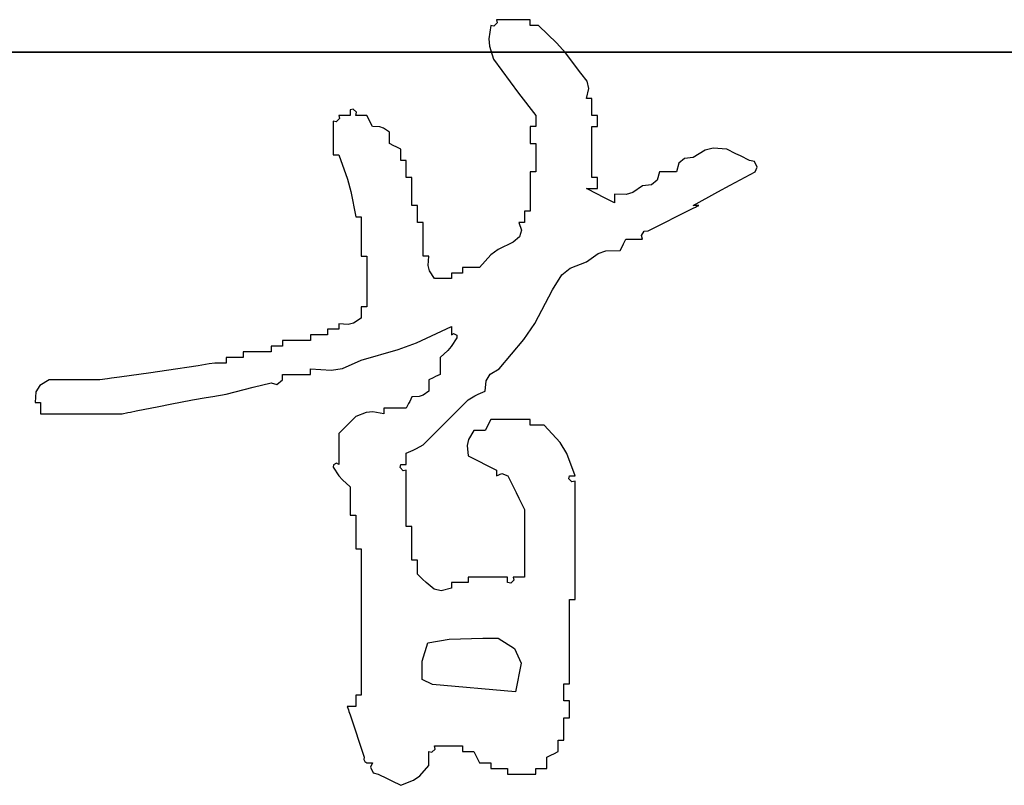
# Model space of a CAD drawing. Extents: x 797781 to 1255204, y 21234 to 1024248.
# Tile 204 of 256: x 1004786 to 1005230, y 175326 to 175672. Entities that reach past the tile are written whole.
import ezdxf

# ---------------------------------------------------------------- set-up
doc = ezdxf.new("R2010")
doc.units = 0
doc.header["$LTSCALE"] = 1000
doc.header["$MEASUREMENT"] = 0
doc.layers.add('230303生产综合楼-平面图_t8$0$图框', color=4, linetype='Continuous', lineweight=35)

# ---------------------------------------------------------------- blocks, each defined once
blk = doc.blocks.new('dianziqianminggry')
for p, q in [((0.069871, 0.086386), (0.069798, 0.085881)), ((0.069988, 0.08636), (0.069871, 0.086386)), ((0.070108, 0.08648), (0.069988, 0.08636)), ((0.070591, 0.086598), (0.070083, 0.086598)), ((0.070083, 0.086598), (0.070108, 0.08648)), ((0.070845, 0.086598), (0.070591, 0.086598)), ((0.071353, 0.086598), (0.070845, 0.086598)), ((0.071353, 0.086513), (0.071353, 0.086598)), ((0.071353, 0.08647), (0.071353, 0.086513)), ((0.071353, 0.086386), (0.071353, 0.08647)), ((0.07148, 0.086386), (0.071353, 0.086386)), ((0.071544, 0.086386), (0.07148, 0.086386)), ((0.071671, 0.086386), (0.071544, 0.086386)), ((0.072359, 0.085717), (0.071671, 0.086386)), ((0.069798, 0.085881), (0.069822, 0.085601)), ((0.069822, 0.085601), (0.069977, 0.085115)), ((0.072681, 0.085353), (0.072359, 0.085717)), ((0.073259, 0.084586), (0.072681, 0.085353)), ((0.069977, 0.085115), (0.070604, 0.084263)), ((0.073505, 0.084283), (0.073259, 0.084586)), ((0.070604, 0.084263), (0.070922, 0.083839)), ((0.073565, 0.084012), (0.073505, 0.084283)), ((0.070922, 0.083839), (0.071565, 0.082998)), ((0.07347, 0.083633), (0.073565, 0.084012)), ((0.073555, 0.083633), (0.07347, 0.083633)), ((0.073597, 0.083633), (0.073555, 0.083633)), ((0.073682, 0.083633), (0.073597, 0.083633)), ((0.073682, 0.083379), (0.073682, 0.083633)), ((0.073682, 0.083252), (0.073682, 0.083379)), ((0.064695, 0.083235), (0.064578, 0.08321)), ((0.064578, 0.08321), (0.064578, 0.083125)), ((0.064578, 0.083125), (0.064578, 0.083083)), ((0.064578, 0.083083), (0.064578, 0.082998)), ((0.064815, 0.083115), (0.064695, 0.083235)), ((0.064789, 0.082998), (0.064815, 0.083115)), ((0.073682, 0.082998), (0.073682, 0.083252)), ((0.064059, 0.082761), (0.063942, 0.082786)), ((0.063942, 0.082786), (0.063942, 0.082278)), ((0.06418, 0.082881), (0.064059, 0.082761)), ((0.064324, 0.082998), (0.064154, 0.082998)), ((0.064154, 0.082998), (0.06418, 0.082881)), ((0.064408, 0.082998), (0.064324, 0.082998)), ((0.064578, 0.082998), (0.064408, 0.082998)), ((0.064959, 0.082998), (0.064789, 0.082998)), ((0.065043, 0.082998), (0.064959, 0.082998)), ((0.065213, 0.082998), (0.065043, 0.082998)), ((0.065297, 0.082829), (0.065213, 0.082998)), ((0.06534, 0.082744), (0.065297, 0.082829)), ((0.065425, 0.082575), (0.06534, 0.082744)), ((0.071565, 0.082998), (0.071565, 0.082829)), ((0.071565, 0.082829), (0.071565, 0.082744)), ((0.071565, 0.082744), (0.071565, 0.082575)), ((0.073767, 0.082998), (0.073682, 0.082998)), ((0.073809, 0.082998), (0.073767, 0.082998)), ((0.073894, 0.082998), (0.073809, 0.082998)), ((0.073894, 0.082829), (0.073894, 0.082998)), ((0.073894, 0.082744), (0.073894, 0.082829)), ((0.073894, 0.082575), (0.073894, 0.082744)), ((0.063942, 0.082278), (0.063942, 0.082024)), ((0.065692, 0.082566), (0.065425, 0.082575)), ((0.06584, 0.082517), (0.065692, 0.082566)), ((0.06606, 0.082363), (0.06584, 0.082517)), ((0.06606, 0.082194), (0.06606, 0.082363)), ((0.071438, 0.082575), (0.071353, 0.082575)), ((0.071353, 0.082575), (0.071353, 0.082321)), ((0.071353, 0.082321), (0.071353, 0.082194)), ((0.07148, 0.082575), (0.071438, 0.082575)), ((0.071565, 0.082575), (0.07148, 0.082575)), ((0.073682, 0.081812), (0.073682, 0.082575)), ((0.073682, 0.082575), (0.073767, 0.082575)), ((0.073767, 0.082575), (0.073809, 0.082575)), ((0.073809, 0.082575), (0.073894, 0.082575)), ((0.063942, 0.082024), (0.063942, 0.081516)), ((0.06606, 0.082109), (0.06606, 0.082194)), ((0.06606, 0.081939), (0.06606, 0.082109)), ((0.066229, 0.081855), (0.06606, 0.081939)), ((0.071353, 0.082194), (0.071353, 0.081939)), ((0.071353, 0.081939), (0.071438, 0.081939)), ((0.071438, 0.081939), (0.07148, 0.081939)), ((0.07148, 0.081939), (0.071565, 0.081939)), ((0.071565, 0.081939), (0.071565, 0.081516)), ((0.066314, 0.081812), (0.066229, 0.081855)), ((0.066483, 0.081728), (0.066314, 0.081812)), ((0.066483, 0.081558), (0.066483, 0.081728)), ((0.066483, 0.081474), (0.066483, 0.081558)), ((0.073682, 0.081431), (0.073682, 0.081812)), ((0.077936, 0.08169), (0.077493, 0.08141)), ((0.078241, 0.081766), (0.077936, 0.08169)), ((0.078763, 0.081728), (0.078241, 0.081766)), ((0.079102, 0.081558), (0.078763, 0.081728)), ((0.079272, 0.081474), (0.079102, 0.081558)), ((0.063942, 0.081516), (0.064027, 0.081516)), ((0.064027, 0.081516), (0.064069, 0.081516)), ((0.064069, 0.081516), (0.064154, 0.081516)), ((0.064154, 0.081516), (0.064476, 0.080605)), ((0.066483, 0.081304), (0.066483, 0.081474)), ((0.066568, 0.081304), (0.066483, 0.081304)), ((0.06661, 0.081304), (0.066568, 0.081304)), ((0.066695, 0.081304), (0.06661, 0.081304)), ((0.066695, 0.08105), (0.066695, 0.081304)), ((0.071565, 0.081516), (0.071565, 0.081304)), ((0.071565, 0.081304), (0.071565, 0.080881)), ((0.073682, 0.080669), (0.073682, 0.081431)), ((0.076949, 0.081199), (0.076858, 0.080881)), ((0.077164, 0.081378), (0.076949, 0.081199)), ((0.077493, 0.08141), (0.077164, 0.081378)), ((0.07961, 0.081304), (0.079272, 0.081474)), ((0.079796, 0.081265), (0.07961, 0.081304)), ((0.079902, 0.081052), (0.079796, 0.081265)), ((0.066695, 0.080923), (0.066695, 0.08105)), ((0.066695, 0.080669), (0.066695, 0.080923)), ((0.071438, 0.080881), (0.071353, 0.080881)), ((0.071353, 0.080881), (0.071353, 0.080288)), ((0.07148, 0.080881), (0.071438, 0.080881)), ((0.071565, 0.080881), (0.07148, 0.080881)), ((0.076223, 0.080881), (0.076132, 0.080563)), ((0.076477, 0.080881), (0.076223, 0.080881)), ((0.076604, 0.080881), (0.076477, 0.080881)), ((0.076858, 0.080881), (0.076604, 0.080881)), ((0.078889, 0.080375), (0.079822, 0.080881)), ((0.079822, 0.080881), (0.079902, 0.081052)), ((0.064476, 0.080605), (0.064604, 0.080135)), ((0.06678, 0.080669), (0.066695, 0.080669)), ((0.066822, 0.080669), (0.06678, 0.080669)), ((0.066907, 0.080669), (0.066822, 0.080669)), ((0.066907, 0.080246), (0.066907, 0.080669)), ((0.073767, 0.080669), (0.073682, 0.080669)), ((0.073809, 0.080669), (0.073767, 0.080669)), ((0.073894, 0.080669), (0.073809, 0.080669)), ((0.073894, 0.0805), (0.073894, 0.080669)), ((0.073894, 0.080415), (0.073894, 0.0805)), ((0.073894, 0.080246), (0.073894, 0.080415)), ((0.076132, 0.080563), (0.075917, 0.080384)), ((0.064604, 0.080135), (0.064789, 0.079187)), ((0.066907, 0.080034), (0.066907, 0.080246)), ((0.071353, 0.080288), (0.071353, 0.079992)), ((0.073894, 0.080034), (0.07347, 0.080246)), ((0.07347, 0.080246), (0.07364, 0.080246)), ((0.07364, 0.080246), (0.073724, 0.080246)), ((0.073724, 0.080246), (0.073894, 0.080246)), ((0.075223, 0.080101), (0.074971, 0.080026)), ((0.075588, 0.080351), (0.075223, 0.080101)), ((0.075917, 0.080384), (0.075588, 0.080351)), ((0.077493, 0.07961), (0.078423, 0.080121)), ((0.078423, 0.080121), (0.078889, 0.080375)), ((0.066907, 0.07961), (0.066907, 0.080034)), ((0.071353, 0.079992), (0.071353, 0.079399)), ((0.074105, 0.079928), (0.073894, 0.080034)), ((0.074529, 0.079716), (0.074105, 0.079928)), ((0.074971, 0.080026), (0.074529, 0.080034)), ((0.074529, 0.080034), (0.074529, 0.079907)), ((0.074529, 0.079907), (0.074529, 0.079843)), ((0.074529, 0.079843), (0.074529, 0.079716)), ((0.066991, 0.07961), (0.066907, 0.07961)), ((0.067034, 0.07961), (0.066991, 0.07961)), ((0.067118, 0.07961), (0.067034, 0.07961)), ((0.067118, 0.079356), (0.067118, 0.07961)), ((0.067118, 0.079229), (0.067118, 0.079356)), ((0.071226, 0.079399), (0.071141, 0.079399)), ((0.071141, 0.079399), (0.071141, 0.079229)), ((0.071268, 0.079399), (0.071226, 0.079399)), ((0.071353, 0.079399), (0.071268, 0.079399)), ((0.076816, 0.079166), (0.077493, 0.079505)), ((0.077578, 0.07961), (0.077493, 0.07961)), ((0.077493, 0.079505), (0.077578, 0.079547)), ((0.07762, 0.07961), (0.077578, 0.07961)), ((0.077578, 0.079547), (0.07762, 0.079568)), ((0.07762, 0.079568), (0.077705, 0.07961)), ((0.077705, 0.07961), (0.07762, 0.07961)), ((0.064789, 0.079187), (0.064874, 0.079187)), ((0.064874, 0.079187), (0.064916, 0.079187)), ((0.064916, 0.079187), (0.065001, 0.079187)), ((0.065001, 0.079187), (0.065001, 0.078594)), ((0.067118, 0.078975), (0.067118, 0.079229)), ((0.067203, 0.078975), (0.067118, 0.078975)), ((0.067245, 0.078975), (0.067203, 0.078975)), ((0.06733, 0.078975), (0.067245, 0.078975)), ((0.06733, 0.078467), (0.06733, 0.078975)), ((0.071014, 0.078975), (0.070929, 0.078975)), ((0.070929, 0.078975), (0.071024, 0.078682)), ((0.071057, 0.078975), (0.071014, 0.078975)), ((0.071141, 0.078975), (0.071057, 0.078975)), ((0.071141, 0.079229), (0.071141, 0.079145)), ((0.071141, 0.079145), (0.071141, 0.078975)), ((0.075799, 0.078658), (0.076477, 0.078996)), ((0.076477, 0.078996), (0.076816, 0.079166)), ((0.065001, 0.078594), (0.065001, 0.078298)), ((0.071024, 0.078682), (0.070953, 0.078434)), ((0.07554, 0.078485), (0.075647, 0.078646)), ((0.075647, 0.078646), (0.075799, 0.078658)), ((0.065001, 0.078298), (0.065001, 0.077705)), ((0.06733, 0.078213), (0.06733, 0.078467)), ((0.06733, 0.077705), (0.06733, 0.078213)), ((0.070718, 0.078234), (0.070146, 0.077958)), ((0.070953, 0.078434), (0.070718, 0.078234)), ((0.074868, 0.078171), (0.074952, 0.07834)), ((0.074952, 0.07834), (0.075206, 0.07834)), ((0.075206, 0.07834), (0.075333, 0.07834)), ((0.075333, 0.07834), (0.075588, 0.07834)), ((0.075588, 0.07834), (0.07554, 0.078485)), ((0.070146, 0.077958), (0.069872, 0.077754)), ((0.073909, 0.077801), (0.074205, 0.0779)), ((0.074205, 0.0779), (0.074741, 0.077917)), ((0.074741, 0.077917), (0.074825, 0.078086)), ((0.074825, 0.078086), (0.074868, 0.078171)), ((0.065001, 0.077705), (0.065086, 0.077705)), ((0.065086, 0.077705), (0.065128, 0.077705)), ((0.065128, 0.077705), (0.065213, 0.077705)), ((0.065213, 0.077705), (0.065213, 0.076943)), ((0.067415, 0.077705), (0.06733, 0.077705)), ((0.067457, 0.077705), (0.067415, 0.077705)), ((0.067542, 0.077705), (0.067457, 0.077705)), ((0.067516, 0.077357), (0.067542, 0.077705)), ((0.069872, 0.077754), (0.069447, 0.077281)), ((0.072855, 0.07725), (0.07347, 0.077493)), ((0.07347, 0.077493), (0.073909, 0.077801)), ((0.067567, 0.077153), (0.067516, 0.077357)), ((0.067754, 0.076858), (0.067567, 0.077153)), ((0.069066, 0.077281), (0.068812, 0.077281)), ((0.068812, 0.077281), (0.068812, 0.077197)), ((0.068812, 0.077197), (0.068812, 0.077154)), ((0.068812, 0.077154), (0.068812, 0.07707)), ((0.069193, 0.077281), (0.069066, 0.077281)), ((0.069447, 0.077281), (0.069193, 0.077281)), ((0.07255, 0.076996), (0.072855, 0.07725)), ((0.065213, 0.076943), (0.065213, 0.076562)), ((0.068008, 0.076858), (0.067754, 0.076858)), ((0.068135, 0.076858), (0.068008, 0.076858)), ((0.068389, 0.076858), (0.068135, 0.076858)), ((0.068558, 0.07707), (0.068389, 0.07707)), ((0.068389, 0.07707), (0.068389, 0.076985)), ((0.068389, 0.076985), (0.068389, 0.076943)), ((0.068389, 0.076943), (0.068389, 0.076858)), ((0.068643, 0.07707), (0.068558, 0.07707)), ((0.068812, 0.07707), (0.068643, 0.07707)), ((0.0722, 0.076434), (0.07255, 0.076996)), ((0.065213, 0.076562), (0.065213, 0.075799)), ((0.071526, 0.07517), (0.0722, 0.076434)), ((0.065086, 0.075799), (0.065001, 0.075799)), ((0.065001, 0.075799), (0.065001, 0.07563)), ((0.065001, 0.07563), (0.065001, 0.075545)), ((0.065128, 0.075799), (0.065086, 0.075799)), ((0.065213, 0.075799), (0.065128, 0.075799)), ((0.065001, 0.075376), (0.064706, 0.07519)), ((0.065001, 0.075545), (0.065001, 0.075376)), ((0.0639, 0.074952), (0.063731, 0.074952)), ((0.063731, 0.074952), (0.063731, 0.074868)), ((0.063731, 0.074868), (0.063731, 0.074825)), ((0.063985, 0.074952), (0.0639, 0.074952)), ((0.064154, 0.074952), (0.063985, 0.074952)), ((0.064502, 0.075139), (0.064154, 0.075164)), ((0.064154, 0.075164), (0.064154, 0.075079)), ((0.064154, 0.075079), (0.064154, 0.075037)), ((0.064154, 0.075037), (0.064154, 0.074952)), ((0.064706, 0.07519), (0.064502, 0.075139)), ((0.067077, 0.074447), (0.068389, 0.075058)), ((0.068389, 0.075058), (0.068389, 0.074931)), ((0.068389, 0.074931), (0.068389, 0.074868)), ((0.068389, 0.074868), (0.068389, 0.074741)), ((0.071115, 0.074564), (0.071526, 0.07517)), ((0.06246, 0.074529), (0.062037, 0.074529)), ((0.062037, 0.074529), (0.062037, 0.074444)), ((0.062672, 0.074529), (0.06246, 0.074529)), ((0.063095, 0.074529), (0.062672, 0.074529)), ((0.06335, 0.074741), (0.063095, 0.074741)), ((0.063095, 0.074741), (0.063095, 0.074656)), ((0.063095, 0.074656), (0.063095, 0.074614)), ((0.063095, 0.074614), (0.063095, 0.074529)), ((0.063477, 0.074741), (0.06335, 0.074741)), ((0.063731, 0.074741), (0.063477, 0.074741)), ((0.063731, 0.074825), (0.063731, 0.074741)), ((0.0686, 0.074635), (0.068383, 0.07431)), ((0.068389, 0.074741), (0.06847, 0.074789)), ((0.06847, 0.074789), (0.06859, 0.074729)), ((0.06859, 0.074729), (0.0686, 0.074635)), ((0.070188, 0.07347), (0.071115, 0.074564)), ((0.061783, 0.074317), (0.061613, 0.074317)), ((0.061613, 0.074317), (0.061613, 0.074232)), ((0.061613, 0.074232), (0.061613, 0.07419)), ((0.061613, 0.07419), (0.061613, 0.074105)), ((0.061867, 0.074317), (0.061783, 0.074317)), ((0.062037, 0.074317), (0.061867, 0.074317)), ((0.062037, 0.074444), (0.062037, 0.074402)), ((0.062037, 0.074402), (0.062037, 0.074317)), ((0.065001, 0.073788), (0.066391, 0.07419)), ((0.066391, 0.07419), (0.067077, 0.074447)), ((0.068253, 0.074158), (0.067965, 0.073894)), ((0.068383, 0.07431), (0.068253, 0.074158)), ((0.060174, 0.073894), (0.05992, 0.073894)), ((0.05992, 0.073894), (0.05992, 0.073809)), ((0.05992, 0.073809), (0.05992, 0.073767)), ((0.05992, 0.073767), (0.05992, 0.073682)), ((0.060301, 0.073894), (0.060174, 0.073894)), ((0.060555, 0.073894), (0.060301, 0.073894)), ((0.060978, 0.074105), (0.060555, 0.074105)), ((0.060555, 0.074105), (0.060555, 0.074021)), ((0.060555, 0.074021), (0.060555, 0.073978)), ((0.060555, 0.073978), (0.060555, 0.073894)), ((0.06119, 0.074105), (0.060978, 0.074105)), ((0.061613, 0.074105), (0.06119, 0.074105)), ((0.064291, 0.073482), (0.065001, 0.073788)), ((0.067965, 0.073894), (0.067965, 0.07364)), ((0.057675, 0.073407), (0.057082, 0.073322)), ((0.058861, 0.073576), (0.057675, 0.073407)), ((0.059279, 0.073656), (0.058861, 0.073576)), ((0.059494, 0.073678), (0.059279, 0.073656)), ((0.05992, 0.073682), (0.059494, 0.073678)), ((0.063095, 0.073386), (0.063095, 0.07347)), ((0.063095, 0.07347), (0.063866, 0.073412)), ((0.063095, 0.073343), (0.063095, 0.073386)), ((0.063866, 0.073412), (0.064291, 0.073482)), ((0.067965, 0.07364), (0.067965, 0.073513)), ((0.067965, 0.073513), (0.067965, 0.073259)), ((0.069847, 0.073264), (0.070188, 0.07347)), ((0.05325, 0.073047), (0.052908, 0.07284)), ((0.054012, 0.073047), (0.05325, 0.073047)), ((0.054393, 0.073047), (0.054012, 0.073047)), ((0.055156, 0.073047), (0.054393, 0.073047)), ((0.055452, 0.073089), (0.055156, 0.073047)), ((0.0556, 0.07311), (0.055452, 0.073089)), ((0.055897, 0.073153), (0.0556, 0.07311)), ((0.057082, 0.073322), (0.055897, 0.073153)), ((0.061817, 0.072883), (0.062035, 0.073047)), ((0.062035, 0.073047), (0.062037, 0.073259)), ((0.062037, 0.073259), (0.06246, 0.073259)), ((0.06246, 0.073259), (0.062672, 0.073259)), ((0.062672, 0.073259), (0.063095, 0.073259)), ((0.063095, 0.073259), (0.063095, 0.073343)), ((0.067711, 0.073131), (0.067542, 0.073047)), ((0.067542, 0.073047), (0.067542, 0.072877)), ((0.067796, 0.073174), (0.067711, 0.073131)), ((0.067965, 0.073259), (0.067796, 0.073174)), ((0.069659, 0.072623), (0.069695, 0.073021)), ((0.069695, 0.073021), (0.069847, 0.073264)), ((0.052908, 0.07284), (0.052757, 0.072598)), ((0.05992, 0.072517), (0.060597, 0.072687)), ((0.060597, 0.072687), (0.060936, 0.072772)), ((0.060936, 0.072772), (0.061613, 0.072941)), ((0.061613, 0.072941), (0.061817, 0.072883)), ((0.067542, 0.072877), (0.067542, 0.072793)), ((0.067542, 0.072793), (0.067542, 0.072623)), ((0.052757, 0.072598), (0.052721, 0.0722)), ((0.057802, 0.072136), (0.058649, 0.072306)), ((0.058649, 0.072306), (0.059158, 0.072387)), ((0.059158, 0.072387), (0.059412, 0.072429)), ((0.059412, 0.072429), (0.05992, 0.072517)), ((0.066907, 0.072412), (0.066822, 0.072242)), ((0.067174, 0.07242), (0.066907, 0.072412)), ((0.067323, 0.07247), (0.067174, 0.07242)), ((0.067542, 0.072623), (0.067323, 0.07247)), ((0.068346, 0.071628), (0.069024, 0.072306)), ((0.069024, 0.072306), (0.06927, 0.072448)), ((0.06927, 0.072448), (0.069398, 0.072512)), ((0.069398, 0.072512), (0.069659, 0.072623)), ((0.052721, 0.0722), (0.052805, 0.0722)), ((0.052805, 0.0722), (0.052848, 0.0722)), ((0.052848, 0.0722), (0.052932, 0.0722)), ((0.052932, 0.0722), (0.052932, 0.07203)), ((0.052932, 0.07203), (0.052932, 0.071946)), ((0.052932, 0.071946), (0.052932, 0.071776)), ((0.056532, 0.071882), (0.057379, 0.072052)), ((0.057379, 0.072052), (0.057802, 0.072136)), ((0.066187, 0.071988), (0.065848, 0.071988)), ((0.065848, 0.071988), (0.065848, 0.071903)), ((0.065848, 0.071903), (0.065848, 0.071861)), ((0.066356, 0.071988), (0.066187, 0.071988)), ((0.066695, 0.071988), (0.066356, 0.071988)), ((0.06678, 0.072158), (0.066695, 0.071988)), ((0.066822, 0.072242), (0.06678, 0.072158)), ((0.052932, 0.071776), (0.05416, 0.071776)), ((0.05416, 0.071776), (0.054775, 0.071776)), ((0.054775, 0.071776), (0.056003, 0.071776)), ((0.056003, 0.071776), (0.056214, 0.071819)), ((0.056214, 0.071819), (0.05632, 0.07184)), ((0.05632, 0.07184), (0.056532, 0.071882)), ((0.064789, 0.071671), (0.064535, 0.071416)), ((0.065186, 0.071824), (0.064789, 0.071671)), ((0.065429, 0.071848), (0.065186, 0.071824)), ((0.065848, 0.071776), (0.065429, 0.071848)), ((0.065848, 0.071861), (0.065848, 0.071776)), ((0.068008, 0.071289), (0.068346, 0.071628)), ((0.069871, 0.071565), (0.069786, 0.071395)), ((0.070464, 0.071565), (0.069871, 0.071565)), ((0.07076, 0.071565), (0.070464, 0.071565)), ((0.071353, 0.071565), (0.07076, 0.071565)), ((0.071353, 0.07148), (0.071353, 0.071565)), ((0.064408, 0.071289), (0.064154, 0.071035)), ((0.064535, 0.071416), (0.064408, 0.071289)), ((0.06733, 0.070612), (0.068008, 0.071289)), ((0.069744, 0.071311), (0.069659, 0.071141)), ((0.069786, 0.071395), (0.069744, 0.071311)), ((0.071353, 0.071438), (0.071353, 0.07148)), ((0.071353, 0.071353), (0.071353, 0.071438)), ((0.071565, 0.071353), (0.071353, 0.071353)), ((0.071671, 0.071353), (0.071565, 0.071353)), ((0.071882, 0.071353), (0.071671, 0.071353)), ((0.072486, 0.070694), (0.071882, 0.071353)), ((0.064154, 0.071035), (0.064154, 0.07057)), ((0.069036, 0.070806), (0.068985, 0.070577)), ((0.069236, 0.071141), (0.069036, 0.070806)), ((0.069405, 0.071141), (0.069236, 0.071141)), ((0.06949, 0.071141), (0.069405, 0.071141)), ((0.069659, 0.071141), (0.06949, 0.071141)), ((0.064154, 0.07057), (0.064154, 0.070337)), ((0.066956, 0.070406), (0.067084, 0.07047)), ((0.067084, 0.07047), (0.06733, 0.070612)), ((0.068985, 0.070577), (0.069024, 0.070188)), ((0.072736, 0.070285), (0.072486, 0.070694)), ((0.064154, 0.070337), (0.064154, 0.069871)), ((0.066695, 0.070294), (0.066956, 0.070406)), ((0.066695, 0.070125), (0.066695, 0.070294)), ((0.066695, 0.07004), (0.066695, 0.070125)), ((0.066695, 0.069871), (0.066695, 0.07004)), ((0.069024, 0.070188), (0.069447, 0.069977)), ((0.073047, 0.069447), (0.072736, 0.070285)), ((0.063953, 0.069859), (0.063942, 0.069765)), ((0.063942, 0.069765), (0.064159, 0.06944)), ((0.064073, 0.069919), (0.063953, 0.069859)), ((0.064154, 0.069871), (0.064073, 0.069919)), ((0.066458, 0.069754), (0.066483, 0.069871)), ((0.066578, 0.069634), (0.066458, 0.069754)), ((0.066483, 0.069871), (0.066568, 0.069871)), ((0.066568, 0.069871), (0.06661, 0.069871)), ((0.06661, 0.069871), (0.066695, 0.069871)), ((0.069447, 0.069977), (0.069659, 0.069871)), ((0.069659, 0.069871), (0.070083, 0.069659)), ((0.064159, 0.06944), (0.06429, 0.069288)), ((0.066695, 0.069659), (0.066578, 0.069634)), ((0.066695, 0.068812), (0.066695, 0.069659)), ((0.070083, 0.069659), (0.070083, 0.069574)), ((0.070083, 0.069574), (0.070083, 0.069532)), ((0.070083, 0.069447), (0.070293, 0.069535)), ((0.070083, 0.069532), (0.070083, 0.069447)), ((0.070293, 0.069535), (0.07052, 0.069444)), ((0.07052, 0.069444), (0.070612, 0.069236)), ((0.07281, 0.06933), (0.072835, 0.069447)), ((0.07293, 0.06921), (0.07281, 0.06933)), ((0.072835, 0.069447), (0.07292, 0.069447)), ((0.07292, 0.069447), (0.072962, 0.069447)), ((0.072962, 0.069447), (0.073047, 0.069447)), ((0.06429, 0.069288), (0.064578, 0.069024)), ((0.064578, 0.069024), (0.064578, 0.0686)), ((0.070612, 0.069236), (0.070824, 0.068812)), ((0.073047, 0.069236), (0.07293, 0.06921)), ((0.073047, 0.067457), (0.073047, 0.069236)), ((0.064578, 0.0686), (0.064578, 0.068389)), ((0.066695, 0.068389), (0.066695, 0.068812)), ((0.070824, 0.068812), (0.070929, 0.0686)), ((0.070929, 0.0686), (0.071141, 0.068177)), ((0.064578, 0.068389), (0.064578, 0.067965)), ((0.066695, 0.067542), (0.066695, 0.068389)), ((0.064578, 0.067965), (0.064662, 0.067965)), ((0.064662, 0.067965), (0.064705, 0.067965)), ((0.064705, 0.067965), (0.064789, 0.067965)), ((0.064789, 0.067965), (0.064789, 0.067457)), ((0.071141, 0.068177), (0.071141, 0.067161)), ((0.064789, 0.067457), (0.064789, 0.067203)), ((0.06678, 0.067542), (0.066695, 0.067542)), ((0.066822, 0.067542), (0.06678, 0.067542)), ((0.066907, 0.067542), (0.066822, 0.067542)), ((0.066907, 0.067034), (0.066907, 0.067542)), ((0.073047, 0.066568), (0.073047, 0.067457)), ((0.064789, 0.067203), (0.064789, 0.066695)), ((0.071141, 0.067161), (0.071141, 0.066653)), ((0.066907, 0.06678), (0.066907, 0.067034)), ((0.066907, 0.066271), (0.066907, 0.06678)), ((0.064789, 0.066695), (0.064874, 0.066695)), ((0.064874, 0.066695), (0.064916, 0.066695)), ((0.064916, 0.066695), (0.065001, 0.066695)), ((0.065001, 0.066695), (0.065001, 0.064493)), ((0.071141, 0.066653), (0.071141, 0.065636)), ((0.073047, 0.064789), (0.073047, 0.066568)), ((0.066991, 0.066271), (0.066907, 0.066271)), ((0.067034, 0.066271), (0.066991, 0.066271)), ((0.067118, 0.066271), (0.067034, 0.066271)), ((0.067118, 0.06606), (0.067118, 0.066271)), ((0.067118, 0.065954), (0.067118, 0.06606)), ((0.067118, 0.065742), (0.067118, 0.065954)), ((0.067245, 0.065615), (0.067118, 0.065742)), ((0.067309, 0.065552), (0.067245, 0.065615)), ((0.069617, 0.065636), (0.069024, 0.065636)), ((0.069024, 0.065636), (0.069024, 0.065552)), ((0.069913, 0.065636), (0.069617, 0.065636)), ((0.070506, 0.065636), (0.069913, 0.065636)), ((0.070506, 0.065552), (0.070506, 0.065636)), ((0.070887, 0.065636), (0.070718, 0.065636)), ((0.070718, 0.065636), (0.070743, 0.065519)), ((0.070972, 0.065636), (0.070887, 0.065636)), ((0.071141, 0.065636), (0.070972, 0.065636)), ((0.067436, 0.065425), (0.067309, 0.065552)), ((0.067739, 0.065178), (0.067436, 0.065425)), ((0.068643, 0.065425), (0.068389, 0.065425)), ((0.068389, 0.065425), (0.068389, 0.06534)), ((0.068389, 0.06534), (0.068389, 0.065297)), ((0.068389, 0.065297), (0.068389, 0.065213)), ((0.06877, 0.065425), (0.068643, 0.065425)), ((0.069024, 0.065425), (0.06877, 0.065425)), ((0.069024, 0.065552), (0.069024, 0.065509)), ((0.069024, 0.065509), (0.069024, 0.065425)), ((0.070506, 0.065509), (0.070506, 0.065552)), ((0.070506, 0.065425), (0.070506, 0.065509)), ((0.070623, 0.065399), (0.070506, 0.065425)), ((0.070743, 0.065519), (0.070623, 0.065399)), ((0.06801, 0.065118), (0.067739, 0.065178)), ((0.068389, 0.065213), (0.06801, 0.065118)), ((0.065001, 0.064493), (0.065001, 0.063392)), ((0.072835, 0.063519), (0.072835, 0.064789)), ((0.072835, 0.064789), (0.07292, 0.064789)), ((0.07292, 0.064789), (0.072962, 0.064789)), ((0.072962, 0.064789), (0.073047, 0.064789)), ((0.065001, 0.063392), (0.065001, 0.06119)), ((0.072835, 0.062884), (0.072835, 0.063519)), ((0.072835, 0.061613), (0.072835, 0.062884)), ((0.072623, 0.061359), (0.072623, 0.061613)), ((0.072623, 0.061613), (0.072708, 0.061613)), ((0.072708, 0.061613), (0.07275, 0.061613)), ((0.07275, 0.061613), (0.072835, 0.061613)), ((0.064874, 0.06119), (0.064789, 0.06119)), ((0.064789, 0.06119), (0.064789, 0.061021)), ((0.064916, 0.06119), (0.064874, 0.06119)), ((0.065001, 0.06119), (0.064916, 0.06119)), ((0.072623, 0.061232), (0.072623, 0.061359)), ((0.072623, 0.060978), (0.072623, 0.061232)), ((0.064789, 0.061021), (0.064789, 0.060936)), ((0.064789, 0.060936), (0.064789, 0.060766)), ((0.072708, 0.060978), (0.072623, 0.060978)), ((0.07275, 0.060978), (0.072708, 0.060978)), ((0.072835, 0.060978), (0.07275, 0.060978)), ((0.072835, 0.060724), (0.072835, 0.060978)), ((0.064599, 0.060766), (0.064472, 0.060766)), ((0.064472, 0.060766), (0.064514, 0.060639)), ((0.064514, 0.060639), (0.064535, 0.060576)), ((0.064535, 0.060576), (0.064578, 0.060449)), ((0.064578, 0.060449), (0.064789, 0.059814)), ((0.064662, 0.060766), (0.064599, 0.060766)), ((0.064789, 0.060766), (0.064662, 0.060766)), ((0.072835, 0.060597), (0.072835, 0.060724)), ((0.072835, 0.060343), (0.072835, 0.060597)), ((0.072623, 0.060004), (0.072623, 0.060343)), ((0.072623, 0.060343), (0.072708, 0.060343)), ((0.072708, 0.060343), (0.07275, 0.060343)), ((0.07275, 0.060343), (0.072835, 0.060343)), ((0.064789, 0.059814), (0.064895, 0.059496)), ((0.072623, 0.059835), (0.072623, 0.060004)), ((0.072623, 0.059496), (0.072623, 0.059835)), ((0.064895, 0.059496), (0.065107, 0.058861)), ((0.072412, 0.059327), (0.072412, 0.059496)), ((0.072412, 0.059496), (0.072496, 0.059496)), ((0.072412, 0.059242), (0.072412, 0.059327)), ((0.072496, 0.059496), (0.072539, 0.059496)), ((0.072539, 0.059496), (0.072623, 0.059496)), ((0.067542, 0.058861), (0.067542, 0.059073)), ((0.067542, 0.059073), (0.067659, 0.059047)), ((0.067659, 0.059047), (0.067779, 0.059167)), ((0.067779, 0.059167), (0.067754, 0.059284)), ((0.067754, 0.059284), (0.068177, 0.059284)), ((0.068177, 0.059284), (0.068389, 0.059284)), ((0.068389, 0.059284), (0.068812, 0.059284)), ((0.068812, 0.059284), (0.068812, 0.0592)), ((0.068812, 0.0592), (0.068812, 0.059157)), ((0.068812, 0.059157), (0.068812, 0.059073)), ((0.068812, 0.059073), (0.068982, 0.059073)), ((0.068982, 0.059073), (0.069066, 0.059073)), ((0.069066, 0.059073), (0.069236, 0.059073)), ((0.069236, 0.059073), (0.06932, 0.058903)), ((0.071988, 0.058861), (0.072158, 0.058946)), ((0.072158, 0.058946), (0.072242, 0.058988)), ((0.072242, 0.058988), (0.072412, 0.059073)), ((0.072412, 0.059073), (0.072412, 0.059242)), ((0.065107, 0.058861), (0.065094, 0.058767)), ((0.065094, 0.058767), (0.06513, 0.058695)), ((0.06513, 0.058695), (0.065213, 0.058649)), ((0.065213, 0.058649), (0.065297, 0.058649)), ((0.065297, 0.058649), (0.06534, 0.058649)), ((0.06534, 0.058649), (0.065425, 0.058649)), ((0.065425, 0.058649), (0.065344, 0.058478)), ((0.067542, 0.058755), (0.067542, 0.058861)), ((0.067542, 0.058543), (0.067542, 0.058755)), ((0.06932, 0.058903), (0.069363, 0.058819)), ((0.069363, 0.058819), (0.069447, 0.058649)), ((0.069447, 0.058649), (0.069617, 0.058649)), ((0.069617, 0.058649), (0.069701, 0.058649)), ((0.069701, 0.058649), (0.069871, 0.058649)), ((0.069871, 0.058649), (0.069871, 0.058564)), ((0.069871, 0.058564), (0.069871, 0.058522)), ((0.071988, 0.058692), (0.071988, 0.058861)), ((0.071988, 0.058607), (0.071988, 0.058692)), ((0.071988, 0.058437), (0.071988, 0.058607)), ((0.065344, 0.058478), (0.065451, 0.058265)), ((0.065451, 0.058265), (0.065636, 0.058226)), ((0.065636, 0.058226), (0.065975, 0.058056)), ((0.067201, 0.058155), (0.067542, 0.058543)), ((0.069871, 0.058522), (0.069871, 0.058437)), ((0.069871, 0.058437), (0.070125, 0.058437)), ((0.070125, 0.058437), (0.070252, 0.058437)), ((0.070252, 0.058437), (0.070506, 0.058437)), ((0.070506, 0.058437), (0.070506, 0.058353)), ((0.070506, 0.058353), (0.070506, 0.05831)), ((0.070506, 0.05831), (0.070506, 0.058226)), ((0.070506, 0.058226), (0.070929, 0.058226)), ((0.070929, 0.058226), (0.071141, 0.058226)), ((0.071141, 0.058226), (0.071565, 0.058226)), ((0.071565, 0.058353), (0.071565, 0.058437)), ((0.071565, 0.058437), (0.071734, 0.058437)), ((0.071565, 0.05831), (0.071565, 0.058353)), ((0.071565, 0.058226), (0.071565, 0.05831)), ((0.071734, 0.058437), (0.071819, 0.058437)), ((0.071819, 0.058437), (0.071988, 0.058437)), ((0.065975, 0.058056), (0.066144, 0.057972)), ((0.066144, 0.057972), (0.066483, 0.057802)), ((0.066483, 0.057802), (0.066965, 0.057989)), ((0.066965, 0.057989), (0.067201, 0.058155))]:
    blk.add_line(p, q)
blk.add_lwpolyline([(0.068304, 0.063297), (0.069569, 0.063337), (0.070155, 0.063337), (0.070771, 0.062952), (0.071018, 0.062398), (0.070802, 0.061319), (0.067678, 0.061599), (0.067292, 0.061779), (0.067288, 0.062475), (0.067499, 0.063166), (0.068304, 0.063297)])
blk = doc.blocks.new('230303生产综合楼-平面图_t8$0$图签')
at = {"layer": '230303生产综合楼-平面图_t8$0$图框', "color": 4}
blk.add_line((-4000, 11300), (0, 11300), dxfattribs=at)
at = {"xscale": 12000, "yscale": 12000, "zscale": 12000}
blk.add_blockref('dianziqianminggry', (-2551.74, 10275.52), dxfattribs=at)

msp = doc.modelspace()

# ---------------------------------------------------------------- block references
msp.add_blockref('230303生产综合楼-平面图_t8$0$图签', (1006711.66, 164357.16))

doc.saveas('drawing.dxf')
